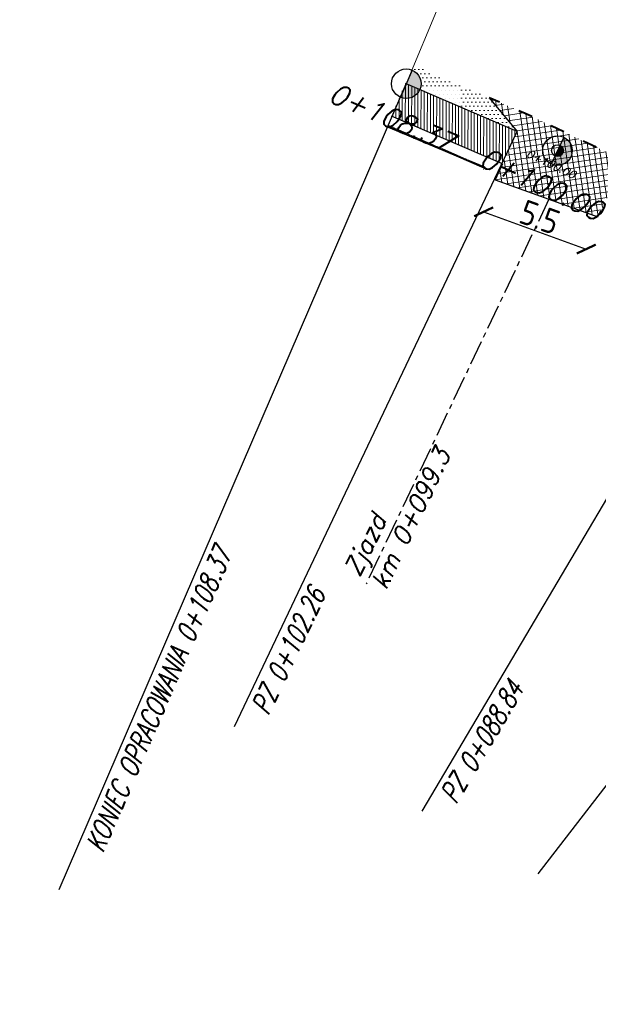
# Model space of a CAD drawing. Header units: metres. Extents: x 0 to 8456388, y 0 to 5771876.
# Tile 8 of 15: x 8434367 to 8434397, y 5770158 to 5770207. Entities that reach past the tile are written whole.
import ezdxf

# ---------------------------------------------------------------- set-up
doc = ezdxf.new("R2010")
doc.units = ezdxf.units.M
for name, pattern in [('4011', [6, 4, -2]), ('ACAD_ISO03W100', [30, 12, -18]), ('CENTER', [2, 1.25, -0.25, 0.25, -0.25]), ('CIĄGŁA', [0])]:
    doc.linetypes.add(name, pattern=pattern)
for name, color, linetype, lineweight in [('AUDIT_I_251114082707-0', 250, '4011', 18), ('brud', 255, 'CIĄGŁA', 30), ('hatch kostka', 210, 'Continuous', 9), ('kreskowanie skarp', 250, 'Continuous', 15), ('linia', 7, 'CIĄGŁA', 20), ('WYMIARY', 253, 'Continuous', 13), ('zdi krawężnik na trapezowy', 253, 'ACAD_ISO03W100', 40), ('zdi_obrzeze chodnikowe 8x30', 6, 'Continuous', 30)]:
    doc.layers.add(name, color=color, linetype=linetype, lineweight=lineweight)
for name, color, linetype in [('C-DROGI-SYTUACJA-ETYKIETY', 1, 'Continuous'), ('DRO_Podzespół', 7, 'Continuous'), ('S-5_opis_hektometr', 20, 'Continuous'), ('S-5_opis_pkt_geometrycznych', 20, 'Continuous'), ('S-5_opis_Zjazd_ist_L', 7, 'Continuous')]:
    doc.layers.add(name, color=color, linetype=linetype)
doc.layers.add('hatch zdi chodniki', color=7, linetype='Continuous', lineweight=0, true_color=0x8345ba)
doc.styles.add('! rom po 1.8mm', font='romans.shx', dxfattribs={"width": 0.75, "oblique": 15})
doc.styles.add('! romans poch 1.8 mm szer 1', font='romans.shx', dxfattribs={"oblique": 15, "height": 1.8})
doc.styles.add('ISOCP', font='geniso.shx')
doc.styles.add('własny_500', font='isocp.shx', dxfattribs={"width": 0.9, "height": 1.2})
doc.dimstyles.new('kopia własny 500', dxfattribs={"dimtxt": 1.2, "dimasz": 0.8, "dimexe": 0.1795, "dimexo": 0.0625, "dimgap": 0.09, "dimtad": 3, "dimdec": 1, "dimzin": 0, "dimdsep": 46, "dimtxsty": 'własny_500', "dimblk": 'ARCHTICK', "dimcen": 0.09, "dimaunit": 2, "dimadec": 4, "dimazin": 0, "dimtfac": 1, "dimtdec": 1, "dimtofl": 0, "dimtmove": 2, "dimatfit": 3, "dimldrblk": 'ARCHTICK', "dimfxl": 1, "dimtolj": 1, "dimtzin": 0, "dimarcsym": 0})

# ---------------------------------------------------------------- blocks, each defined once
blk = doc.blocks.new('_ARCHTICK')
at = {"color": 0, "linetype": 'ByBlock', "const_width": 0.15}
blk.add_lwpolyline([(-0.5, -0.5), (0.5, 0.5)], dxfattribs=at)
blk = doc.blocks.new('*D60')
at = {"layer": 'Defpoints', "color": 0, "transparency": 16777216}
for p in [(8434102.577994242, 5770297.403065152), (8434101.019211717, 5770292.819092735), (8434419.315359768, 5770184.582299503)]:
    blk.add_point(p, dxfattribs=at)
at = {"layer": 'WYMIARY', "color": 0, "lineweight": -2, "transparency": 16777216}
blk.add_line((8434102.577994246, 5770297.403065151), (8434101.019211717, 5770292.819092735), dxfattribs=at)
at = {"layer": 'WYMIARY', "color": 0, "lineweight": -2, "transparency": 16777216, "xscale": 0.75, "yscale": 0.75, "zscale": 0.75}
for p, rotation in [((8434102.577994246, 5770297.403065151), 71.21936853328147), ((8434101.019211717, 5770292.819092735), 251.2193685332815)]:
    blk.add_blockref('_ARCHTICK', p, dxfattribs=dict(at, rotation=rotation))
at = {"layer": 'WYMIARY', "color": 0, "transparency": 16777216, "insert": (8434101.121670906, 5770295.341270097), "char_height": 1.25, "attachment_point": 5, "rotation": 71.21936853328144, "style": 'ISOCP'}
blk.add_mtext('\\A1;4.8', dxfattribs=at)
blk = doc.blocks.new('*D64')
at = {"layer": 'Defpoints', "color": 0, "transparency": 16777216}
for p in [(8434749.827947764, 5771876.32), (8434750.942824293, 5771875.576372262), (8432377.706239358, 5768319.939999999)]:
    blk.add_point(p, dxfattribs=at)
at = {"layer": 'WYMIARY', "color": 0, "lineweight": -2, "transparency": 16777216}
blk.add_line((8432378.821115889, 5768319.19637226), (8434750.942824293, 5771875.576372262), dxfattribs=at)
at = {"layer": 'WYMIARY', "color": 0, "lineweight": -2, "transparency": 16777216, "xscale": 0.75, "yscale": 0.75, "zscale": 0.75}
for p, rotation in [((8434750.942824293, 5771875.576372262), 56.29653123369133), ((8432378.821115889, 5768319.19637226), 236.2965312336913)]:
    blk.add_blockref('_ARCHTICK', p, dxfattribs=dict(at, rotation=rotation))
at = {"layer": 'WYMIARY', "color": 0, "transparency": 16777216, "insert": (8433564.287044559, 5770097.783190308), "char_height": 1.25, "attachment_point": 5, "rotation": 56.296531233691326, "style": 'ISOCP'}
blk.add_mtext('\\A1;4274.9', dxfattribs=at)
blk = doc.blocks.new('symbol hektometru sytuacja')
at = {"layer": 'S-5_opis_hektometr'}
blk.add_hatch(color=1, dxfattribs=at).paths.add_polyline_path([(0, 0.5, 0.414213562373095), (-0.5, 0, 0.414213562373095), (0, -0.5)])
at = {"layer": 'S-5_opis_hektometr', "color": 1}
blk.add_lwpolyline([(0, -0.5), (0, 0.5)], dxfattribs=at)
blk.add_circle((0, 0), 0.4999999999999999, dxfattribs=at)
blk = doc.blocks.new('*U66')
at = {"layer": 'S-5_opis_hektometr', "color": 1, "linetype": 'Continuous', "lineweight": -3, "xscale": 0.6, "yscale": 0.6, "zscale": 0.6, "rotation": 154.5992252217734}
blk.add_blockref('symbol hektometru sytuacja', (8434394.56999466, 5770200.862669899), dxfattribs=at)
at = {"layer": 'S-5_opis_hektometr', "color": 7, "linetype": 'Continuous', "lineweight": -3, "insert": (8434394.334073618, 5770200.365838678), "char_height": 0.4, "attachment_point": 2, "rotation": 334.5992252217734, "style": '! romans poch 1.8 mm szer 1'}
blk.add_mtext('0+100.00', dxfattribs=at)
blk = doc.blocks.new('*D67')
at = {"layer": 'Defpoints', "color": 0, "transparency": 16777216}
for p in [(8434391.420702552, 5770199.391039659), (8434396.61826162, 5770197.505636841), (8434396.028512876, 5770195.879854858)]:
    blk.add_point(p, dxfattribs=at)
at = {"layer": 'WYMIARY', "color": 0, "lineweight": -2, "transparency": 16777216}
blk.add_line((8434390.830953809, 5770197.765257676), (8434396.028512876, 5770195.879854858), dxfattribs=at)
at = {"layer": 'WYMIARY', "color": 0, "lineweight": -2, "transparency": 16777216, "xscale": 0.75, "yscale": 0.75, "zscale": 0.75}
for p, rotation in [((8434390.830953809, 5770197.765257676), 160.0618743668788), ((8434396.028512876, 5770195.879854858), 340.0618743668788)]:
    blk.add_blockref('_ARCHTICK', p, dxfattribs=dict(at, rotation=rotation))
at = {"layer": 'WYMIARY', "color": 0, "transparency": 16777216, "insert": (8434393.67355203, 5770197.494700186), "char_height": 1.25, "attachment_point": 5, "rotation": 340.06187436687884, "style": 'ISOCP'}
blk.add_mtext('\\A1;5.5', dxfattribs=at)
blk = doc.blocks.new('*U69')
at = {"layer": 'S-5_opis_hektometr', "color": 1, "linetype": 'Continuous', "lineweight": -3, "xscale": 1.5, "yscale": 1.5, "zscale": 1.5}
for p, rotation in [((8434386.914282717, 5770204.251211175), 156.6893663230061), ((8434394.56999466, 5770200.862669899), 154.5992252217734)]:
    blk.add_blockref('symbol hektometru sytuacja', p, dxfattribs=dict(at, rotation=rotation))
at = {"layer": 'S-5_opis_hektometr', "color": 7, "linetype": 'Continuous', "lineweight": -3, "char_height": 1, "attachment_point": 2, "style": '! romans poch 1.8 mm szer 1'}
for s, insert, rotation in [('0+108.37', (8434386.370173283, 5770202.988448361), 336.6893663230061), ('0+100.00', (8434393.980192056, 5770199.620591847), 334.5992252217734)]:
    blk.add_mtext(s, dxfattribs=dict(at, insert=insert, rotation=rotation))
blk = doc.blocks.new('*U70')
at = {"layer": 'S-5_opis_pkt_geometrycznych', "color": 20, "linetype": 'Continuous', "lineweight": -3}
for p, q in [((8434369.333151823, 5770163.449128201), (8434386.914282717, 5770204.251211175)), ((8434378.220300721, 5770171.702199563), (8434392.527698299, 5770201.832457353)), ((8434387.71360459, 5770167.421280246), (8434404.650154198, 5770196.076091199)), ((8434393.586784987, 5770164.248640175), (8434413.947568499, 5770190.580814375))]:
    blk.add_line(p, q, dxfattribs=at)
at = {"layer": 'S-5_opis_pkt_geometrycznych', "color": 20, "linetype": 'Continuous', "lineweight": -3, "char_height": 1, "attachment_point": 3, "style": '! rom po 1.8mm'}
for s, insert, rotation in [('{\\C256;KONIEC OPRACOWANIA 0+108.37}', (8434377.184714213, 5770180.881234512), 66.68936632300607), ('{\\C256;PZ 0+102.26}', (8434381.952259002, 5770178.832883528), 64.59922522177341), ('{\\C256;PZ 0+088.84}', (8434392.039620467, 5770174.126267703), 59.41460631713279)]:
    blk.add_mtext(s, dxfattribs=dict(at, insert=insert, rotation=rotation))
blk = doc.blocks.new('ssdd')
at = {"layer": 'linia', "flags": 128}
blk.add_lwpolyline([(8434386.914282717, 5770204.251211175), (8434388.603596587, 5770208.327840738), (8434396.050025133, 5770226.057537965)], dxfattribs=at)
at = {"layer": 'C-DROGI-SYTUACJA-ETYKIETY', "color": 4, "linetype": 'Continuous', "lineweight": 35}
for name in ['*U69', '*U70']:
    blk.add_blockref(name, (0, 0), dxfattribs=at)
blk = doc.blocks.new('dfggg')
at = {"layer": 'S-5_opis_Zjazd_ist_L', "color": 1, "linetype": 'CENTER', "lineweight": -3}
blk.add_line((8434394.136988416, 5770198.405709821), (8434384.888659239, 5770178.929453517), dxfattribs=at)
at = {"layer": 'S-5_opis_Zjazd_ist_L', "color": 1, "linetype": 'Continuous', "lineweight": -3, "insert": (8434384.799219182, 5770179.081007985), "char_height": 0.9000000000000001, "attachment_point": 4, "rotation": 64.59922522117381, "style": '! romans poch 1.8 mm szer 1'}
blk.add_mtext('Zjazd\\Pkm 0+099.3', dxfattribs=at)

msp = doc.modelspace()

# ---------------------------------------------------------------- hatches: boundary and pattern name
at = {"layer": 'hatch kostka', "linetype": 'Continuous', "lineweight": 5, "true_color": 0xfecc66}
h = msp.add_hatch(dxfattribs=at)
h.set_pattern_fill('ANSI37', color=31, scale=0.09, angle=-36.63285309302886)
h.set_pattern_definition([(8.367146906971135, (0, 0), (-0.04158112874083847, 0.2827084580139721), []), (98.3671469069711, (0, 0), (-0.282708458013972, -0.04158112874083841), [])])
h.paths.add_polyline_path([(8434397.971122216, 5770200.354655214), (8434392.94016716, 5770202.743611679), (8434391.10342125, 5770203.535043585), (8434392.527290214, 5770201.832633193), (8434392.527691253, 5770201.832442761), (8434391.784245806, 5770200.192814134), (8434391.420699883, 5770199.391033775), (8434396.61826162, 5770197.50563684), (8434396.770069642, 5770197.825332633), (8434397.542174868, 5770199.451325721), (8434399.777781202, 5770199.496760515)])
at = {"layer": 'hatch zdi chodniki', "lineweight": 13, "transparency": 33554687}
h = msp.add_hatch(dxfattribs=at)
h.set_pattern_fill('DOTS', color=3, scale=0.13, style=0)
h.set_pattern_definition([(0, (0, 0), (0.1031875, 0.206375), [0, -0.206375])])
h.paths.add_polyline_path([(8434387.297142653, 5770205.175123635), (8434387.201399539, 5770204.944077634, -0.3033056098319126), (8434387.664282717, 5770204.251211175, -0.1020640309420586), (8434387.603062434, 5770203.95442421), (8434392.527290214, 5770201.832633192), (8434391.10342125, 5770203.535043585)])
at = {"layer": 'hatch zdi chodniki', "lineweight": 5}
h = msp.add_hatch(dxfattribs=at)
h.set_pattern_fill('ANSI31', color=256, scale=0.05, angle=45, style=0)
h.set_pattern_definition([(90, (0, 0), (-0.15875, 0), [])])
h.paths.add_polyline_path([(8434392.527698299, 5770201.832457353), (8434386.871706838, 5770204.269537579), (8434386.169189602, 5770202.612255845), (8434391.754201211, 5770200.202415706)])

# ---------------------------------------------------------------- linework, layer by layer
at = {"layer": 'AUDIT_I_251114082707-0', "ltscale": 0.25, "flags": 128}
msp.add_lwpolyline([(8434385.973612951, 5770202.152105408), (8434390.888829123, 5770200.034197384), (8434390.70911089, 5770199.637838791)], dxfattribs=at)
at = {"layer": 'DRO_Podzespół'}
msp.add_lwpolyline([(8434390.86306893, 5770199.97738471), (8434390.617544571, 5770200.081535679), (8434389.697228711, 5770200.472742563), (8434388.776956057, 5770200.864049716), (8434387.856683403, 5770201.25535687), (8434386.936410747, 5770201.646664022), (8434386.016138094, 5770202.037971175), (8434385.939114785, 5770202.07072209)], dxfattribs=at)
at = {"layer": 'kreskowanie skarp'}
for p, q in [((8434386.101129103, 5770202.097160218), (8434386.083771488, 5770202.056876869)), ((8434386.141412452, 5770202.079802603), (8434386.106780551, 5770201.999429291)), ((8434386.181599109, 5770202.062486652), (8434386.164324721, 5770202.022396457)), ((8434386.221689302, 5770202.045212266), (8434386.187223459, 5770201.965224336)), ((8434386.261683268, 5770202.027979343), (8434386.244491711, 5770201.988081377)), ((8434386.301581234, 5770202.010787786), (8434386.26728065, 5770201.93118339)), ((8434386.341383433, 5770201.993637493), (8434386.324274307, 5770201.953930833)), ((8434386.381090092, 5770201.976528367), (8434386.346953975, 5770201.897305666)), ((8434386.420701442, 5770201.959460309), (8434386.403674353, 5770201.919944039)), ((8434386.460217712, 5770201.942433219), (8434386.426245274, 5770201.863590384)), ((8434386.49963913, 5770201.925447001), (8434386.482693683, 5770201.886120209)), ((8434386.538965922, 5770201.908501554), (8434386.50515638, 5770201.830036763)), ((8434386.578198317, 5770201.891596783), (8434386.561334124, 5770201.852458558)), ((8434386.617336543, 5770201.874732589), (8434386.583689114, 5770201.796644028)), ((8434386.656380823, 5770201.857908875), (8434386.63959749, 5770201.818958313)), ((8434386.695331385, 5770201.841125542), (8434386.661845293, 5770201.763411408)), ((8434386.734188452, 5770201.824382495), (8434386.717485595, 5770201.785618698)), ((8434386.77295225, 5770201.807679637), (8434386.739626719, 5770201.730338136)), ((8434386.811623, 5770201.791016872), (8434386.79500023, 5770201.752438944)), ((8434386.850200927, 5770201.774394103), (8434386.817035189, 5770201.697423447)), ((8434386.888686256, 5770201.757811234), (8434386.872143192, 5770201.719418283)), ((8434386.927079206, 5770201.741268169), (8434386.894072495, 5770201.66466658)), ((8434386.965380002, 5770201.724764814), (8434386.94891626, 5770201.686555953)), ((8434387.003588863, 5770201.708301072), (8434386.970740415, 5770201.632066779)), ((8434387.041706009, 5770201.691876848), (8434387.025321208, 5770201.653851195)), ((8434387.079731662, 5770201.675492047), (8434387.04704072, 5770201.599623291)), ((8434387.11766604, 5770201.659146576), (8434387.101359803, 5770201.621303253)), ((8434387.155509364, 5770201.64284034), (8434387.12297517, 5770201.567335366)), ((8434387.19326185, 5770201.626573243), (8434387.1770338, 5770201.588911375)), ((8434387.230923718, 5770201.610345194), (8434387.198545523, 5770201.535202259)), ((8434387.268495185, 5770201.594156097), (8434387.252344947, 5770201.556674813)), ((8434387.30597647, 5770201.578005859), (8434387.273753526, 5770201.503223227)), ((8434387.343367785, 5770201.561894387), (8434387.327294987, 5770201.524592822)), ((8434387.38066935, 5770201.545821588), (8434387.348600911, 5770201.471397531)), ((8434387.417881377, 5770201.529787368), (8434387.401885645, 5770201.492664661)), ((8434387.455004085, 5770201.513791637), (8434387.423089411, 5770201.439724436)), ((8434387.492037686, 5770201.4978343), (8434387.476118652, 5770201.460889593)), ((8434387.528982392, 5770201.481915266), (8434387.497220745, 5770201.408203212)), ((8434387.565838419, 5770201.466034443), (8434387.549995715, 5770201.429266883)), ((8434387.60260598, 5770201.45019174), (8434387.57099663, 5770201.376833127)), ((8434387.639285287, 5770201.434387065), (8434387.623518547, 5770201.397795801)), ((8434387.67587655, 5770201.418620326), (8434387.644418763, 5770201.34561346)), ((8434387.712379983, 5770201.402891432), (8434387.696688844, 5770201.366475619)), ((8434387.748795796, 5770201.387200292), (8434387.717488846, 5770201.314543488)), ((8434387.785124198, 5770201.371546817), (8434387.769508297, 5770201.335305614)), ((8434387.8213654, 5770201.355930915), (8434387.790208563, 5770201.283622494)), ((8434387.85751961, 5770201.340352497), (8434387.841978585, 5770201.304285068)), ((8434387.89358704, 5770201.324811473), (8434387.862579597, 5770201.252849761)), ((8434387.929567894, 5770201.309307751), (8434387.914101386, 5770201.273413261)), ((8434387.965462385, 5770201.293841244), (8434387.934603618, 5770201.222224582)), ((8434388.001270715, 5770201.278411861), (8434387.985878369, 5770201.242689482)), ((8434388.036993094, 5770201.263019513), (8434388.006282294, 5770201.191746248)), ((8434388.072629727, 5770201.247664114), (8434388.057311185, 5770201.21211302)), ((8434388.108180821, 5770201.232345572), (8434388.077617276, 5770201.161414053)), ((8434388.14364658, 5770201.2170638), (8434388.128401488, 5770201.181683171)), ((8434388.179027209, 5770201.201818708), (8434388.148610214, 5770201.1312273)), ((8434388.214322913, 5770201.18661021), (8434388.199150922, 5770201.151399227)), ((8434388.249533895, 5770201.171438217), (8434388.219262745, 5770201.101185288)), ((8434388.28466036, 5770201.156302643), (8434388.269561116, 5770201.121260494)), ((8434388.31970251, 5770201.141203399), (8434388.289576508, 5770201.071287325)), ((8434388.354660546, 5770201.126140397), (8434388.339633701, 5770201.091266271)), ((8434388.389534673, 5770201.111113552), (8434388.359553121, 5770201.04153272)), ((8434388.424325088, 5770201.096122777), (8434388.409370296, 5770201.06141587)), ((8434388.459031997, 5770201.081167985), (8434388.429194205, 5770201.011920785)), ((8434388.493655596, 5770201.066249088), (8434388.47877251, 5770201.031708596)), ((8434388.528196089, 5770201.051366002), (8434388.498501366, 5770200.982450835)), ((8434388.562653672, 5770201.036518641), (8434388.54784195, 5770201.002143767)), ((8434388.597028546, 5770201.021706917), (8434388.567476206, 5770200.953122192)), ((8434388.631320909, 5770201.006930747), (8434388.616580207, 5770200.972720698)), ((8434388.665530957, 5770200.992190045), (8434388.636120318, 5770200.923934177)), ((8434388.699658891, 5770200.977484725), (8434388.68498887, 5770200.94343871)), ((8434388.733704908, 5770200.962814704), (8434388.704435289, 5770200.894886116)), ((8434388.7676692, 5770200.948179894), (8434388.75306952, 5770200.914297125)), ((8434388.80155197, 5770200.933580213), (8434388.772422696, 5770200.865977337)), ((8434388.835353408, 5770200.919015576), (8434388.82082373, 5770200.885295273)), ((8434388.869073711, 5770200.9044859), (8434388.84008411, 5770200.837207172)), ((8434388.902713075, 5770200.889991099), (8434388.888253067, 5770200.856432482)), ((8434388.936271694, 5770200.875531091), (8434388.907421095, 5770200.808574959)), ((8434388.96974976, 5770200.861105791), (8434388.955359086, 5770200.827708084)), ((8434389.003147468, 5770200.846715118), (8434388.974435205, 5770200.780080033)), ((8434389.03646501, 5770200.832358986), (8434389.022143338, 5770200.799121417)), ((8434389.069702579, 5770200.818037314), (8434389.041127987, 5770200.751721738)), ((8434389.102860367, 5770200.803750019), (8434389.088607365, 5770200.77067182)), ((8434389.135938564, 5770200.789497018), (8434389.107500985, 5770200.723499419)), ((8434389.168937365, 5770200.775278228), (8434389.154752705, 5770200.742358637)), ((8434389.201856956, 5770200.761093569), (8434389.173555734, 5770200.695412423)), ((8434389.23469753, 5770200.746942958), (8434389.220580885, 5770200.714181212)), ((8434389.267459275, 5770200.732826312), (8434389.239293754, 5770200.6674601)), ((8434389.300142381, 5770200.718743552), (8434389.286093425, 5770200.686138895)), ((8434389.332747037, 5770200.704694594), (8434389.304716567, 5770200.639641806)), ((8434389.365273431, 5770200.690679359), (8434389.351291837, 5770200.65823104)), ((8434389.39772175, 5770200.676697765), (8434389.369825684, 5770200.611956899)), ((8434389.430092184, 5770200.662749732), (8434389.41617763, 5770200.630456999)), ((8434389.462384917, 5770200.648835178), (8434389.434622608, 5770200.584404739)), ((8434389.494600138, 5770200.634954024), (8434389.480752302, 5770200.602816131)), ((8434389.526738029, 5770200.62110619), (8434389.499108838, 5770200.556984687)), ((8434389.55879878, 5770200.607291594), (8434389.545017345, 5770200.5753078)), ((8434389.590782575, 5770200.593510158), (8434389.563285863, 5770200.529696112)), ((8434389.6226896, 5770200.579761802), (8434389.608974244, 5770200.547931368)), ((8434389.654520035, 5770200.566046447), (8434389.627151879, 5770200.502530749)), ((8434389.686277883, 5770200.552362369), (8434389.672627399, 5770200.520682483)), ((8434389.71795777, 5770200.538711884), (8434389.690723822, 5770200.475507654)), ((8434389.749559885, 5770200.52509491), (8434389.735976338, 5770200.493570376)), ((8434389.781084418, 5770200.511511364), (8434389.753984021, 5770200.448617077)), ((8434389.812531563, 5770200.497961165), (8434389.799014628, 5770200.466591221)), ((8434389.843901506, 5770200.484444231), (8434389.816934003, 5770200.421858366)), ((8434389.875194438, 5770200.470960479), (8434389.861743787, 5770200.439744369)), ((8434389.906410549, 5770200.45750983), (8434389.87957529, 5770200.395230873)), ((8434389.937550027, 5770200.444092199), (8434389.924165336, 5770200.413029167)), ((8434389.968613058, 5770200.43070751), (8434389.941909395, 5770200.368733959)), ((8434389.999599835, 5770200.417355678), (8434389.98628078, 5770200.386444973)), ((8434390.03051054, 5770200.404036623), (8434390.003937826, 5770200.34236698)), ((8434390.061345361, 5770200.390750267), (8434390.048091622, 5770200.359991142)), ((8434390.092104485, 5770200.377496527), (8434390.065662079, 5770200.3161293)), ((8434390.1227881, 5770200.364275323), (8434390.109599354, 5770200.333667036)), ((8434390.153396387, 5770200.351086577), (8434390.12708365, 5770200.290020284)), ((8434390.183929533, 5770200.337930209), (8434390.170805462, 5770200.307472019)), ((8434390.214387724, 5770200.324806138), (8434390.18820402, 5770200.264039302)), ((8434390.244771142, 5770200.311714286), (8434390.231711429, 5770200.281405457)), ((8434390.27507997, 5770200.298654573), (8434390.249024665, 5770200.238185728)), ((8434390.305314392, 5770200.285626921), (8434390.292318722, 5770200.255466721)), ((8434390.335474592, 5770200.27263125), (8434390.309547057, 5770200.212458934)), ((8434390.36556075, 5770200.259667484), (8434390.352628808, 5770200.229655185)), ((8434390.39557305, 5770200.246735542), (8434390.36977266, 5770200.186858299)), ((8434390.425511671, 5770200.233835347), (8434390.412643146, 5770200.203970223)), ((8434390.455376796, 5770200.220966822), (8434390.429702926, 5770200.161383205)), ((8434390.485168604, 5770200.208129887), (8434390.472363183, 5770200.178411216)), ((8434390.514887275, 5770200.195324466), (8434390.489339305, 5770200.136033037)), ((8434390.54453299, 5770200.182550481), (8434390.531790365, 5770200.152977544)), ((8434390.574105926, 5770200.169807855), (8434390.548661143, 5770200.110755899)), ((8434390.603631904, 5770200.157085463), (8434390.590945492, 5770200.127642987)), ((8434390.63307438, 5770200.144399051), (8434390.607773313, 5770200.085680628)), ((8434390.662433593, 5770200.131748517), (8434390.649818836, 5770200.102472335)), ((8434390.691709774, 5770200.119133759), (8434390.666551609, 5770200.060746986)), ((8434390.72090316, 5770200.106554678), (8434390.708359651, 5770200.077443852)), ((8434390.750013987, 5770200.09401117), (8434390.724997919, 5770200.035954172)), ((8434390.779042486, 5770200.081503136), (8434390.766569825, 5770200.052556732))]:
    msp.add_line(p, q, dxfattribs=at)
at = {"layer": 'zdi krawężnik na trapezowy', "color": 19, "ltscale": 0.06, "true_color": 0x64211f, "flags": 128}
msp.add_lwpolyline([(8434399.777781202, 5770199.496760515), (8434397.971122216, 5770200.354655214), (8434392.94016716, 5770202.743611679), (8434391.10342125, 5770203.535043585)], dxfattribs=at)
at = {"layer": 'zdi_obrzeze chodnikowe 8x30', "flags": 128}
for points in [[(8434392.527698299, 5770201.832457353), (8434386.871273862, 5770204.269743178)], [(8434391.10342125, 5770203.535043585), (8434392.527290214, 5770201.832633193), (8434392.527691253, 5770201.832442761)], [(8434391.784245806, 5770200.192814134), (8434386.168756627, 5770202.612461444)], [(8434391.784245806, 5770200.192814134), (8434391.420699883, 5770199.391033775), (8434396.61826162, 5770197.50563684), (8434396.770069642, 5770197.825332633)]]:
    msp.add_lwpolyline(points, dxfattribs=at)

# ---------------------------------------------------------------- block references
at = {"layer": 'brud', "color": 4, "lineweight": 35}
msp.add_blockref('ssdd', (0, 0), dxfattribs=at)
at = {"layer": 'C-DROGI-SYTUACJA-ETYKIETY', "color": 4, "linetype": 'Continuous', "lineweight": 35}
msp.add_blockref('*U66', (0, 0), dxfattribs=at)
at = {"layer": 'C-DROGI-SYTUACJA-ETYKIETY'}
msp.add_blockref('dfggg', (0, 0), dxfattribs=at)

# ---------------------------------------------------------------- dimensions: what is measured, and where the dimension line sits
at = {"layer": 'WYMIARY', "color": 5}
for p1, p2, distance, picture, middle in [((8432377.706239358, 5768319.939999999), (8434749.827947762, 5771876.32), -1.3401238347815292, '*D64', (8433564.287044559, 5770097.783190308)), ((8434391.42070255, 5770199.391039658), (8434396.61826162, 5770197.50563684), -1.7294422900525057, '*D67', (8434393.67355203, 5770197.494700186))]:
    dim = msp.add_aligned_dim(p1=p1, p2=p2, distance=distance, dimstyle='kopia własny 500', override={"dimtxt": 1.25, "dimasz": 0.75, "dimtxsty": 'ISOCP', "dimse1": 1, "dimse2": 1, "dimtmove": 1}, dxfattribs=at)
    dim.commit()
    dim.dimension.update_dxf_attribs({"geometry": picture, "text_midpoint": middle})
dim = msp.add_linear_dim(base=(8434101.019211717, 5770292.819092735), p1=(8434102.577994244, 5770297.403065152), p2=(8434419.315359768, 5770184.582299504), angle=71.21936853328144, dimstyle='kopia własny 500', override={"dimtxt": 1.25, "dimasz": 0.75, "dimtxsty": 'ISOCP', "dimse1": 1, "dimse2": 1, "dimtmove": 1}, dxfattribs=at)
dim.commit()
dim.dimension.update_dxf_attribs({"geometry": '*D60', "text_midpoint": (8434101.121670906, 5770295.341270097)})

doc.saveas('drawing.dxf')
